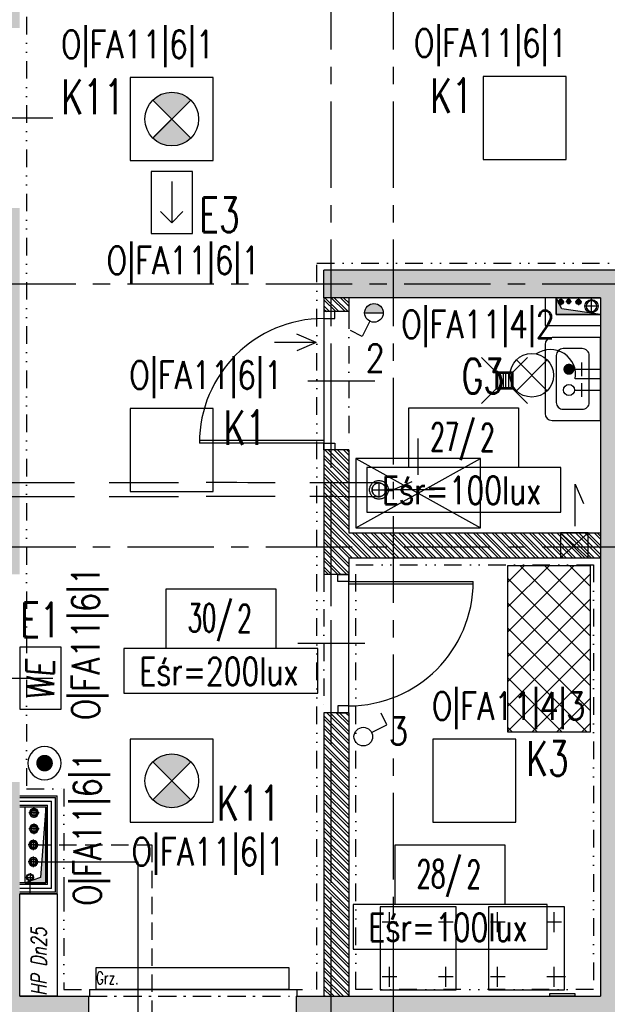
# Model space of a CAD drawing. Extents: x 41755 to 123924, y -112333 to 86187.
# Tile 183 of 256: x 100531 to 100956, y -10431 to -9720. Entities that reach past the tile are written whole.
import ezdxf
from ezdxf.enums import TextEntityAlignment as Align

# ---------------------------------------------------------------- set-up
doc = ezdxf.new("R2010")
doc.units = 0
doc.header["$LTSCALE"] = 50
for name, pattern in [('CENTER', [2, 1.25, -0.25, 0.25, -0.25]), ('DASHDOT', [1, 0.5, -0.25, 0, -0.25]), ('DASHED', [0.75, 0.5, -0.25]), ('DASHED2', [0.375, 0.25, -0.125]), ('DIVIDE', [31.75, 12.7, -6.35, 0, -6.35, 0, -6.35])]:
    doc.linetypes.add(name, pattern=pattern)
doc.layers.get('0').update_dxf_attribs({"color": 101, "linetype": 'CONTINUOUS'})
for name, color, linetype in [('Drz---drzwi', 5, 'CONTINUOUS'), ('E-90', 6, 'CONTINUOUS'), ('E35', 6, 'CONTINUOUS'), ('E50', 3, 'CONTINUOUS'), ('Ins-co', 2, 'CONTINUOUS'), ('Ins-kan', 54, 'CONTINUOUS'), ('Ins-ppoz', 240, 'CONTINUOUS'), ('Ins-went', 141, 'CONTINUOUS'), ('Ins-wod', 4, 'CONTINUOUS'), ('Okn---okna', 5, 'CONTINUOUS'), ('Opis-pom', 6, 'CONTINUOUS'), ('Opis_pom_ramka', 6, 'CONTINUOUS'), ('Os-osie glowne', 1, 'CENTER'), ('Sc-beton', 7, 'CONTINUOUS'), ('Sc-beton-hatch', 86, 'CONTINUOUS'), ('Sc-cegla pustak', 42, 'CONTINUOUS'), ('Sc-cegla pustak-hatch', 8, 'CONTINUOUS'), ('Sc-gk', 120, 'CONTINUOUS'), ('Sc-nadproza kon', 5, 'DASHED2'), ('Sc-silikat', 61, 'CONTINUOUS'), ('Suf-widok', 8, 'CONTINUOUS'), ('W-otwor-strop', 1, 'CONTINUOUS'), ('Wyp-meble', 155, 'CONTINUOUS'), ('Wyp-sanitar', 131, 'CONTINUOUS')]:
    doc.layers.add(name, color=color, linetype=linetype)
doc.styles.add('IT12', font='ITALICT.SHX', dxfattribs={"width": 0.8, "height": 0.12})
doc.styles.add('KA wymiar', font='romans.shx', dxfattribs={"width": 0.6})
doc.styles.add('ROMANS', font='romans', dxfattribs={"width": 0.85})
doc.linetypes.add('BATTING', pattern='A,0.0001,-0.1,[134,ltypeshp.shx,S=0.1,R=0,X=-0.1,Y=0],-0.2,[134,ltypeshp.shx,S=0.1,R=180,X=0.1,Y=0],-0.1', length=0.4001)

# ---------------------------------------------------------------- blocks, each defined once
blk = doc.blocks.new('_SDHGG')
at = {"ltscale": 7}
for p, q in [((13, -75), (-44, -75)), ((0, -142.5), (100, -142.5)), ((0, -144.5), (100, -144.5))]:
    blk.add_line(p, q, dxfattribs=at)
for points in [[(-10, -5.5), (-10, 0), (0, 0), (0, -5.5)], [(-10, -150), (-10, -144.5), (0, -144.5), (0, -150)]]:
    blk.add_lwpolyline(points, close=True, dxfattribs=at)
for points in [[(0, -144.5), (0, -5.5)], [(39, -5.5), (0, -5.5)]]:
    blk.add_lwpolyline(points, dxfattribs=at)
blk.add_arc((0, -5.5), 39, 270, 0)
blk.add_arc((1, -143.5), 99.01, 0.57873, 90.57873, dxfattribs=at)
blk = doc.blocks.new('_0630_DRZWI_90')
at = {"ltscale": 7}
for p, q in [((5, 8), (5, 98)), ((6.8, 8), (6.8, 97.98))]:
    blk.add_line(p, q, dxfattribs=at)
at = {"ltscale": 25}
for p, q in [((50, 19.7), (50, -28.9)), ((5, 8), (0, 8)), ((0, 8), (5, 8)), ((0, 0), (0, 8)), ((95, 8), (5, 8)), ((5, 8), (5, 0)), ((95, 8), (95, 0)), ((100, 8), (95, 8)), ((100, 0), (100, 8)), ((5, 0), (0, 0)), ((5, 0), (0, 0)), ((95, 0), (100, 0)), ((95, 0), (100, 0))]:
    blk.add_line(p, q, dxfattribs=at)
at = {"ltscale": 7}
blk.add_arc((5, 8), 90, 0, 90, dxfattribs=at)
blk = doc.blocks.new('_dhgfkgh')
at = {"ltscale": 7}
for p, q in [((-23, -65), (34, -65)), ((-10, -125), (-100, -125)), ((-10, -123), (-99.98, -123))]:
    blk.add_line(p, q, dxfattribs=at)
for points in [[(0, -5), (0, 0), (-10, 0), (-10, -5)], [(0, -130), (0, -125), (-10, -125), (-10, -130)]]:
    blk.add_lwpolyline(points, close=True, dxfattribs=at)
for points in [[(-40, -5), (-10, -5)], [(-10, -125), (-10, -5)]]:
    blk.add_lwpolyline(points, dxfattribs=at)
for centre, radius, start, end in [((-10, -5), 30, 180, 270), ((-10, -125), 90, 90, 180)]:
    blk.add_arc(centre, radius, start, end)
blk = doc.blocks.new('_opis_pom_metka')
at = {"layer": 'Opis_pom_ramka'}
blk.add_lwpolyline([(-33.13, 0), (32.87, 0), (32.87, -36), (-33.13, -36)], close=True, dxfattribs=at)
at = {"style": 'KA wymiar', "width": 0.6}
blk.add_attdef('KO/', text='', height=16.8, dxfattribs=at).set_placement((3.45, -25.87), align=Align.RIGHT)
blk.add_attdef('NR', (3.8, -26.16), '', height=16.8, dxfattribs=at)
blk = doc.blocks.new('_STRZAŁKA_WENT')
for q in [(-6.02, -14.01), (0, -30.24), (6.02, -14.01)]:
    blk.add_line((0, 0), q)
blk = doc.blocks.new('_dkjhsjhkfgh')
at = {"layer": 'Ins-went', "ltscale": 2}
for p, q in [((1151.08, 345), (1131.09, 345)), ((1131.09, 345), (1131.09, 327)), ((1151.08, 327), (1151.08, 345)), ((1131.09, 327), (1151.08, 327))]:
    blk.add_line(p, q, dxfattribs=at)
for points in [[(1141.7, 350), (1141.7, 380.24), (1147.72, 366.22)], [(1131.09, 345), (1151.08, 327)], [(1151.08, 345), (1131.09, 327)]]:
    blk.add_lwpolyline(points, dxfattribs=at)
blk = doc.blocks.new('_ODWODNIENIE_KRATKA')
for p, q in [((-12, 0), (-22.61, 10.61)), ((0, 0), (10.61, 10.61)), ((-11, -2.99), (-1, -2.99)), ((-1, -4.99), (-11, -4.99)), ((-11, -6.99), (-1, -6.99)), ((-22.61, -22.6), (-12, -11.99)), ((-1, -8.99), (-11, -8.99)), ((10.61, -22.6), (0, -11.99))]:
    blk.add_line(p, q)
for points in [[(0, -11.99), (0, 0), (-12, 0), (-12, -11.99)], [(-1, -10.99), (-1, -1), (-11, -1), (-11, -10.99)]]:
    blk.add_lwpolyline(points, close=True)
blk = doc.blocks.new('we')
at = {"layer": 'E35', "ltscale": 0.2}
blk.add_lwpolyline([(45, 30), (0, 30), (0, 0), (45, 0)], close=True, dxfattribs=at)
at = {"layer": 'E35', "ltscale": 0.2, "style": 'ROMANS', "oblique": 5, "width": 0.8}
blk.add_text('WE', height=20, dxfattribs=at).set_placement((21.44, 15), align=Align.MIDDLE_CENTER)
blk = doc.blocks.new('E-90Przycisk')
at = {"layer": 'E35', "const_width": 3}
blk.add_lwpolyline([(1.5, 0, -1), (-1.5, 0, -1)], format="xyb", close=True, dxfattribs=at)
at = {"layer": 'E35'}
blk.add_circle((0, 0), 6, dxfattribs=at)
blk = doc.blocks.new('kier')
at = {"layer": 'E35', "ltscale": 0.2}
for p, q in [((7.81, 15), (15.93, 23.11)), ((37.6, 15), (7.81, 15)), ((7.81, 15), (15.93, 6.89))]:
    blk.add_line(p, q, dxfattribs=at)
blk.add_lwpolyline([(0, 30), (45, 30), (45, 0), (0, 0)], close=True, dxfattribs=at)

msp = doc.modelspace()

# ---------------------------------------------------------------- hatches: boundary and pattern name
at = {"layer": 'E35'}
h = msp.add_hatch(color=256, dxfattribs=at)
edge = h.paths.add_edge_path()
edge.add_line((100640.966, -9791.439), (100654.712, -9777.693))
edge.add_ellipse((100640.966, -9791.439), major_axis=(13.746, 13.746), ratio=1, start_angle=360, end_angle=450)
edge.add_line((100627.22, -9777.693), (100640.966, -9791.439))
edge = h.paths.add_edge_path()
edge.add_line((100654.712, -9805.186), (100640.966, -9791.439))
edge.add_line((100640.966, -9791.439), (100627.22, -9805.186))
edge.add_ellipse((100640.966, -9791.439), major_axis=(-13.746, 13.746), ratio=1, start_angle=90, end_angle=180)
msp.add_hatch(color=256, dxfattribs=at).paths.add_polyline_path([(100793.964, -9931.58, 1), (100780.464, -9931.58)])
h = msp.add_hatch(color=256, dxfattribs=at)
edge = h.paths.add_edge_path()
edge.add_line((100640.966, -10269.843), (100654.712, -10256.097))
edge.add_ellipse((100640.966, -10269.843), major_axis=(13.746, 13.746), ratio=1, start_angle=360, end_angle=450)
edge.add_line((100627.22, -10256.097), (100640.966, -10269.843))
edge = h.paths.add_edge_path()
edge.add_line((100654.712, -10283.59), (100640.966, -10269.843))
edge.add_line((100640.966, -10269.843), (100627.22, -10283.59))
edge.add_ellipse((100640.966, -10269.843), major_axis=(-13.746, 13.746), ratio=1, start_angle=90, end_angle=180)
at = {"layer": 'Sc-beton-hatch'}
h = msp.add_hatch(dxfattribs=at)
h.set_pattern_fill('ANSI33', color=256, style=0)
h.set_pattern_definition([(45, (48983.4185, 565.478), (-4.49012806, 4.49012806), []), (45, (48987.9087, 565.478), (-4.49012806, 4.49012806), [3.175, -1.5875])])
h.paths.add_polyline_path([(102400.966, -5400.641), (102380.966, -5400.641), (102380.966, -5500.641), (102330.966, -5500.641), (102330.966, -5520.641), (102380.966, -5520.641), (102380.966, -5973.641), (102400.966, -5973.641)])
h.paths.add_polyline_path([(101710.966, -5330.585), (101710.966, -5560.641), (101730.966, -5560.641), (101730.966, -5520.641), (101770.966, -5520.641), (101770.966, -5500.641), (101730.966, -5500.641), (101730.966, -5327.797, 0.0068353), (101990.084, -5287.78), (101987.07, -5268.006, -0.0084051), (101668.963, -5316.121), (101671.621, -5335.944, 0.0010351)])
h.paths.add_polyline_path([(101738.466, -5895.641), (101703.466, -5895.641), (101703.466, -5930.641), (101738.466, -5930.641)])
h.paths.add_polyline_path([(101695.966, -6277.641), (101730.966, -6277.641), (101730.966, -6242.641), (101695.966, -6242.641)])
h.paths.add_polyline_path([(102400.966, -6108.641), (102380.966, -6108.641), (102380.966, -6330.641), (102400.966, -6330.641)])
h.paths.add_polyline_path([(100985.966, -5895.641), (100950.966, -5895.641), (100950.966, -5930.641), (100985.966, -5930.641)], flags=17)
h.paths.add_polyline_path([(100765.966, -5910.641), (100765.966, -5413.927, 0.0063955), (101010.966, -5401.354), (101009.686, -5381.395, -0.0079596), (100705.366, -5396.058), (100706.01, -5416.048, 0.0010422), (100745.966, -5414.677), (100745.966, -6082.641), (100765.966, -6082.641), (100765.966, -5930.641), (100798.966, -5930.641), (100798.966, -5930.637), (100798.966, -5910.641)])
h.paths.add_polyline_path([(100310.966, -6262.641), (100410.966, -6262.641), (100410.966, -6460.641), (100430.966, -6460.641), (100430.966, -6262.641), (100765.966, -6262.641), (100765.966, -6237.641), (100745.966, -6237.641), (100745.966, -6242.641), (100330.966, -6242.641), (100330.966, -5420.801, 0.0010428), (100370.966, -5420.993), (100371.02, -5400.99, -0.0015651), (100310.966, -5400.641)])
h.paths.add_polyline_path([(100970.966, -6242.641), (100950.966, -6242.641), (100950.966, -6900.641), (100927.966, -6900.641), (100927.966, -6920.641), (100950.966, -6920.641), (100950.966, -7503.141), (100970.966, -7503.141), (100970.966, -6920.641), (101261.966, -6920.641), (101261.966, -7235.641), (101281.966, -7235.641), (101334.966, -7235.641), (101334.966, -7215.641), (101281.966, -7215.641), (101281.966, -6900.641), (100970.966, -6900.641)])
h.paths.add_polyline_path([(100410.966, -6710.641), (100430.966, -6710.641), (100430.966, -6610.641), (100410.966, -6610.641)])
h.paths.add_polyline_path([(100410.966, -6960.641), (100430.966, -6960.641), (100430.966, -6920.641), (100470.966, -6920.641), (100470.966, -6900.641), (100430.966, -6900.641), (100430.966, -6860.641), (100410.966, -6860.641)])
h.paths.add_polyline_path([(100790.966, -6920.641), (100790.966, -6900.641), (100725.966, -6900.641), (100725.966, -6920.641)])
h.paths.add_polyline_path([(101334.966, -6920.641), (101334.966, -6900.641), (101281.966, -6900.641), (101281.966, -6920.641)], flags=17)
h.paths.add_polyline_path([(101556.966, -6920.641), (101556.966, -6900.641), (101468.966, -6900.641), (101468.966, -6920.641)])
h.paths.add_polyline_path([(101710.966, -6900.641), (101690.966, -6900.641), (101690.966, -6920.641), (101710.966, -6920.641)])
h.paths.add_polyline_path([(101730.966, -6900.641), (101710.966, -6900.641), (101710.966, -6920.641), (101710.966, -7215.641), (101690.966, -7215.641), (101690.966, -7235.641), (101730.966, -7235.641)])
h.paths.add_polyline_path([(101488.966, -7215.641), (101468.966, -7215.641), (101468.966, -7235.641), (101556.966, -7235.641), (101556.966, -7215.641), (101503.966, -7215.641), (101503.966, -6920.641), (101488.966, -6920.641)])
h.paths.add_polyline_path([(102400.966, -6750.641), (102380.966, -6750.641), (102380.966, -7100.641), (102400.966, -7100.641)])
h.paths.add_polyline_path([(102400.966, -7200.641), (102380.966, -7200.641), (102380.966, -7465.641), (102400.966, -7465.641)])
h.paths.add_polyline_path([(102380.966, -7650.641), (102332.966, -7650.641), (102332.966, -7670.641), (102380.966, -7670.641), (102380.966, -8275.641), (102400.966, -8275.641), (102400.966, -7615.641), (102380.966, -7615.641)])
h.paths.add_polyline_path([(102133.966, -7650.641), (102133.966, -7670.641), (102227.966, -7670.641), (102227.966, -7650.641)])
h.paths.add_polyline_path([(101905.966, -7650.641), (101905.966, -7670.641), (102008.966, -7670.641), (102008.966, -7650.641)])
h.paths.add_polyline_path([(101710.966, -7670.641), (101710.966, -8400.641), (101685.966, -8400.641), (101685.966, -8420.641), (101730.966, -8420.641), (101730.966, -7670.641), (101770.966, -7670.641), (101770.966, -7650.641), (101227.466, -7650.641), (101227.466, -7670.641)])
h.paths.add_polyline_path([(100950.966, -7650.641), (100430.966, -7650.641), (100430.966, -7590.641), (100410.966, -7590.641), (100410.966, -7670.641), (100745.966, -7670.641), (101092.466, -7670.641), (101092.466, -7650.641), (100970.966, -7650.641), (100970.966, -7603.141), (100950.966, -7603.141)])
h.paths.add_polyline_path([(100410.966, -7440.641), (100430.966, -7440.641), (100430.966, -7397.641), (100410.966, -7397.641)])
h.paths.add_polyline_path([(100430.966, -7110.641), (100410.966, -7110.641), (100410.966, -7307.641), (100430.966, -7307.641)])
h.paths.add_polyline_path([(100745.966, -8420.641), (100765.966, -8420.641), (100765.966, -8400.641), (100410.966, -8400.641), (100410.966, -8420.641)])
h.paths.add_polyline_path([(100765.966, -8420.641), (100785.966, -8420.641), (100785.966, -8400.641), (100765.966, -8400.641)])
h.paths.add_polyline_path([(100785.966, -8400.641), (100785.966, -8420.641), (101097.466, -8420.641), (101097.466, -8400.641)])
h.paths.add_polyline_path([(101322.966, -8420.641), (101322.966, -8400.641), (101227.466, -8400.641), (101227.466, -8420.641)], flags=17)
h.paths.add_polyline_path([(101432.966, -8400.641), (101432.966, -8420.641), (101575.966, -8420.641), (101575.966, -8400.641)])
h.paths.add_polyline_path([(101950.966, -8400.641), (101950.966, -8420.641), (102028.966, -8420.641), (102028.966, -8400.641)])
h.paths.add_polyline_path([(102138.966, -8400.641), (102138.966, -8420.641), (102380.966, -8420.641), (102380.966, -8445.641), (102400.966, -8445.641), (102400.966, -8375.641), (102380.966, -8375.641), (102380.966, -8400.641)])
h.paths.add_polyline_path([(102380.966, -8568.641), (102345.966, -8568.641), (102345.966, -8875.141), (102365.966, -8875.141), (102365.966, -8588.641), (102400.966, -8588.641), (102400.966, -8545.641), (102380.966, -8545.641)])
h.paths.add_polyline_path([(102365.966, -8995.141), (102345.966, -8995.141), (102345.966, -9050.641), (101950.966, -9050.641), (101950.966, -9075.641), (102345.966, -9075.641), (102345.966, -9105.641), (102365.966, -9105.641), (102365.966, -9075.641)])
h.paths.add_polyline_path([(102400.966, -9290.641), (102365.966, -9290.641), (102365.966, -9255.641), (102345.966, -9255.641), (102345.966, -9310.641), (102380.966, -9310.641), (102380.966, -9718.141), (102380.966, -9900.641), (101730.966, -9900.641), (101730.966, -9855.641), (101710.966, -9855.641), (101710.966, -9920.641), (102380.966, -9920.641), (102380.966, -10349.912), (102380.966, -10410.641), (102400.966, -10410.641), (102400.966, -10010.641), (102400.966, -9838.141)])
h.paths.add_polyline_path([(101730.966, -9529.641), (101710.966, -9529.641), (101710.966, -9725.641), (101730.966, -9725.641)], flags=17)
h.paths.add_polyline_path([(101710.966, -9419.641), (101730.966, -9419.641), (101730.966, -8640.641), (101710.966, -8640.641), (101710.966, -9050.641), (101414.966, -9050.641), (101414.966, -9075.641), (101710.966, -9075.641)])
h.paths.add_polyline_path([(101263.966, -9050.641), (101263.966, -9075.641), (101304.966, -9075.641), (101304.966, -9050.641)])
h.paths.add_polyline_path([(101041.966, -9075.641), (101041.966, -9050.641), (100925.966, -9050.641), (100925.966, -9075.641)])
h.paths.add_polyline_path([(100825.966, -9075.641), (100825.966, -9050.641), (100530.966, -9050.641), (100530.966, -9035.641), (100510.966, -9035.641), (100510.966, -9050.641), (100270.966, -9050.641), (100270.966, -9075.641), (100510.966, -9075.641), (100510.966, -9471.141), (100530.966, -9471.141), (100530.966, -9075.641)])
h.paths.add_polyline_path([(100530.966, -8906.641), (100510.966, -8906.641), (100510.966, -8938.641), (100530.966, -8938.641)])
h.paths.add_polyline_path([(100220.966, -9075.641), (100220.966, -9050.641), (100170.966, -9050.641), (100170.966, -9075.641)])
h.paths.add_polyline_path([(100120.966, -9075.641), (100120.966, -9050.641), (100070.966, -9050.641), (100070.966, -9075.641)])
h.paths.add_polyline_path([(100020.966, -9075.641), (100020.966, -9050.641), (99970.966, -9050.641), (99970.966, -9075.641)])
h.paths.add_polyline_path([(99920.966, -9075.641), (99920.966, -9050.641), (99880.966, -9050.641), (99880.966, -9957.641), (99980.966, -9957.641), (99980.966, -9972.641), (100000.966, -9972.641), (100000.966, -9937.641), (99900.966, -9937.641), (99900.966, -9075.641)])
h.paths.add_polyline_path([(101041.966, -9396.641), (101041.966, -9378.641), (100927.966, -9378.641), (100927.966, -9396.641)])
h.paths.add_polyline_path([(100510.966, -9725.641), (100530.966, -9725.641), (100530.966, -9571.141), (100510.966, -9571.141)])
h.paths.add_polyline_path([(100000.966, -10090.641), (100000.966, -10072.641), (99980.966, -10072.641), (99980.966, -10090.641), (99780.966, -10090.641), (99780.966, -10445.641), (100510.966, -10445.641), (100510.966, -10485.641), (100530.966, -10485.641), (100530.966, -10445.641), (100580.966, -10445.641), (100580.966, -10425.641), (100530.966, -10425.641), (100530.966, -10270.641), (100510.966, -10270.641), (100510.966, -10425.641), (99800.966, -10425.641), (99800.966, -10110.641), (100510.966, -10110.641), (100510.966, -10120.641), (100530.966, -10120.641), (100530.966, -9855.641), (100510.966, -9855.641), (100510.966, -10090.641)])
h.paths.add_polyline_path([(100970.966, -9920.641), (101087.466, -9920.641), (101087.466, -9900.641), (100750.966, -9900.641), (100750.966, -9920.641), (100950.966, -9920.641), (100950.966, -10425.641), (100730.966, -10425.641), (100730.966, -10445.641), (100790.966, -10445.641), (100790.966, -10485.641), (100810.966, -10485.641), (100810.966, -10445.641), (101070.966, -10445.641), (101070.966, -10425.641), (100970.966, -10425.641)])
h.paths.add_polyline_path([(101197.466, -9900.641), (101197.466, -9920.641), (101261.966, -9920.641), (101261.966, -10425.641), (101220.966, -10425.641), (101220.966, -10445.641), (101802.966, -10445.641), (101802.966, -10425.641), (101281.966, -10425.641), (101281.966, -9900.641)])
h.paths.add_polyline_path([(102365.966, -10445.641), (102365.966, -10425.641), (102320.966, -10425.641), (102320.966, -10445.641)])
h.paths.add_polyline_path([(102383.466, -10428.141), (102365.966, -10445.641), (102400.966, -10445.641)])
h.paths.add_polyline_path([(102365.966, -10410.641), (102365.966, -10445.641), (102383.466, -10428.141)])
h.paths.add_polyline_path([(102365.966, -10410.641), (102383.466, -10428.141), (102400.966, -10410.641)])
h.paths.add_polyline_path([(102400.966, -10410.641), (102383.466, -10428.141), (102400.966, -10445.641)])
at = {"layer": 'Sc-cegla pustak-hatch'}
h = msp.add_hatch(dxfattribs=at)
h.set_pattern_fill('ANSI32', color=256, scale=0.5, angle=90, style=0)
h.set_pattern_definition([(135, (48983.4185, 565.478), (-3.36759605, -3.36759605), []), (135, (48983.4185, 567.723), (-3.36759605, -3.36759605), [])])
h.paths.add_polyline_path([(101775.966, -6918.641), (101775.966, -6900.641), (101730.966, -6900.641), (101730.966, -6918.641)])
h.paths.add_polyline_path([(101950.966, -6918.641), (101950.966, -7430.641), (101968.966, -7430.641), (101968.966, -7403.641), (102042.966, -7403.641), (102050.966, -7403.641), (102050.966, -7411.641), (102042.966, -7411.641), (102042.966, -7430.641), (102068.766, -7430.641), (102068.766, -7412.641), (102060.966, -7412.641), (102060.966, -7385.641), (101968.966, -7385.641), (101968.966, -7036.641), (102033.966, -7036.641), (102033.966, -7018.641), (101968.966, -7018.641), (101968.966, -6900.641), (101905.966, -6900.641), (101905.966, -6918.641)])
h.paths.add_polyline_path([(102133.966, -7018.641), (102133.966, -7036.641), (102380.966, -7036.641), (102380.966, -7018.641)])
h.paths.add_polyline_path([(102380.966, -7430.641), (102380.966, -7412.641), (102168.766, -7412.641), (102168.766, -7430.641)])
h.paths.add_polyline_path([(101950.966, -7898.641), (101968.966, -7898.641), (101968.966, -7670.641), (101950.966, -7670.641)])
h.paths.add_polyline_path([(101078.966, -7412.641), (101078.966, -7144.641), (101060.966, -7144.641), (101060.966, -7430.641), (101261.966, -7430.641), (101261.966, -7473.141), (101279.966, -7473.141), (101279.966, -7402.641), (101261.966, -7402.641), (101261.966, -7412.641)])
h.paths.add_polyline_path([(101279.966, -7235.641), (101261.966, -7235.641), (101261.966, -7302.641), (101279.966, -7302.641)])
h.paths.add_polyline_path([(100885.966, -7412.641), (100885.966, -7430.641), (100950.966, -7430.641), (100950.966, -7412.641)])
h.paths.add_polyline_path([(100785.966, -7430.641), (100785.966, -7412.641), (100727.966, -7412.641), (100727.966, -7430.641)])
h.paths.add_polyline_path([(100637.966, -7430.641), (100637.966, -7412.641), (100430.966, -7412.641), (100430.966, -7430.641)])
h.paths.add_polyline_path([(100410.966, -7790.641), (100428.966, -7790.641), (100428.966, -7670.641), (100410.966, -7670.641)])
h.paths.add_polyline_path([(100410.966, -8005.641), (100428.966, -8005.641), (100428.966, -8000.641), (101023.966, -8000.641), (101023.966, -8064.641), (101041.966, -8064.641), (101041.966, -7926.641), (101023.966, -7926.641), (101023.966, -7982.641), (100765.966, -7982.641), (100765.966, -7900.641), (100747.966, -7900.641), (100747.966, -7982.641), (100428.966, -7982.641), (100428.966, -7940.641), (100410.966, -7940.641)])
h.paths.add_polyline_path([(100765.966, -7670.641), (100747.966, -7670.641), (100747.966, -7800.641), (100765.966, -7800.641)])
h.paths.add_polyline_path([(101041.966, -7670.641), (101023.966, -7670.641), (101023.966, -7826.641), (101041.966, -7826.641)])
h.paths.add_polyline_path([(101279.966, -7603.141), (101261.966, -7603.141), (101261.966, -7650.641), (101279.966, -7650.641)])
h.paths.add_polyline_path([(101279.966, -7670.641), (101261.966, -7670.641), (101261.966, -8400.641), (101279.966, -8400.641), (101279.966, -8004.641), (101575.966, -8004.641), (101575.966, -7986.641), (101279.966, -7986.641)])
h.paths.add_polyline_path([(101041.966, -8164.641), (101023.966, -8164.641), (101023.966, -8400.641), (101041.966, -8400.641)])
h.paths.add_polyline_path([(100428.966, -8155.641), (100410.966, -8155.641), (100410.966, -8220.641), (100428.966, -8220.641)])
h.paths.add_polyline_path([(100410.966, -8400.641), (100428.966, -8400.641), (100428.966, -8370.641), (100410.966, -8370.641)])
h.paths.add_polyline_path([(100428.966, -8435.641), (100428.966, -8420.641), (100410.966, -8420.641), (100410.966, -8435.641)])
h.paths.add_polyline_path([(100410.966, -8650.641), (100428.966, -8650.641), (100428.966, -8585.641), (100410.966, -8585.641)])
h.paths.add_polyline_path([(100410.966, -8924.641), (100510.966, -8924.641), (100510.966, -8906.641), (100428.966, -8906.641), (100428.966, -8800.641), (100410.966, -8800.641)])
h.paths.add_polyline_path([(100747.966, -8740.641), (100765.966, -8740.641), (100765.966, -8432.641), (100747.966, -8432.641)])
h.paths.add_polyline_path([(101023.966, -9050.641), (101041.966, -9050.641), (101041.966, -8895.641), (101023.966, -8895.641)])
h.paths.add_polyline_path([(101023.966, -8795.641), (101041.966, -8795.641), (101041.966, -8420.641), (101023.966, -8420.641)])
h.paths.add_polyline_path([(101710.966, -8004.641), (101710.966, -7986.641), (101685.966, -7986.641), (101685.966, -8004.641)])
h.paths.add_polyline_path([(101977.966, -8028.641), (101977.966, -8102.641), (101950.966, -8102.641), (101950.966, -8400.641), (101968.966, -8400.641), (101968.966, -8120.641), (102380.966, -8120.641), (102380.966, -8102.641), (101995.966, -8102.641), (101995.966, -8010.641), (101968.966, -8010.641), (101968.966, -7988.641), (101950.966, -7988.641), (101950.966, -8028.641)])
h.paths.add_polyline_path([(101968.966, -8658.641), (101968.966, -8420.641), (101950.966, -8420.641), (101950.966, -8640.641), (101905.966, -8640.641), (101905.966, -8658.641)])
h.paths.add_polyline_path([(101950.966, -8778.641), (101950.966, -8796.641), (102345.966, -8796.641), (102345.966, -8778.641)])
h.paths.add_polyline_path([(101657.966, -8640.641), (101657.966, -8658.641), (101695.966, -8658.641), (101710.966, -8658.641), (101710.966, -8640.641)])
h.paths.add_polyline_path([(101775.966, -8658.641), (101775.966, -8640.641), (101730.966, -8640.641), (101730.966, -8658.641)])
h.paths.add_polyline_path([(101547.966, -8658.641), (101547.966, -8640.641), (101465.966, -8640.641), (101465.966, -8595.641), (101447.966, -8595.641), (101447.966, -8640.641), (101432.966, -8640.641), (101432.966, -8658.641)])
h.paths.add_polyline_path([(101465.966, -8420.641), (101447.966, -8420.641), (101447.966, -8465.641), (101465.966, -8465.641)])
h.paths.add_polyline_path([(101263.966, -8640.641), (101263.966, -9050.641), (101281.966, -9050.641), (101281.966, -8658.641), (101322.966, -8658.641), (101322.966, -8640.641)])
h.paths.add_polyline_path([(100530.966, -9378.641), (100530.966, -9396.641), (100747.966, -9396.641), (100747.966, -9662.641), (100530.966, -9662.641), (100530.966, -9680.641), (101041.966, -9680.641), (101041.966, -9586.141), (101023.966, -9586.141), (101023.966, -9662.641), (100765.966, -9662.641), (100765.966, -9396.641), (100927.966, -9396.641), (100927.966, -9378.641)])
h.paths.add_polyline_path([(101041.966, -9396.641), (101023.966, -9396.641), (101023.966, -9486.141), (101041.966, -9486.141)], flags=17)
h.paths.add_polyline_path([(101041.966, -9075.641), (101023.966, -9075.641), (101023.966, -9378.641), (101041.966, -9378.641)])
h.paths.add_polyline_path([(101664.077, -9409.641), (101664.077, -9391.641), (101281.966, -9391.641), (101281.966, -9075.641), (101263.966, -9075.641), (101263.966, -9725.641), (101281.966, -9725.641), (101281.966, -9680.641), (101710.966, -9680.641), (101710.966, -9662.641), (101281.966, -9662.641), (101281.966, -9409.641)])
h.paths.add_polyline_path([(102345.966, -9310.641), (102345.966, -9292.641), (101950.966, -9292.641), (101950.966, -9310.641)])
h.paths.add_polyline_path([(101950.966, -9552.641), (101968.966, -9552.641), (101968.966, -9542.641), (102380.966, -9542.641), (102380.966, -9524.641), (101968.966, -9524.641), (101968.966, -9418.641), (101950.966, -9418.641)])
h.paths.add_polyline_path([(101968.966, -9672.641), (101968.966, -9662.641), (101950.966, -9662.641), (101950.966, -9790.641), (101968.966, -9790.641), (101968.966, -9690.641), (102118.966, -9690.641), (102118.966, -9900.641), (102136.966, -9900.641), (102136.966, -9672.641)])
h.paths.add_polyline_path([(101950.966, -9890.641), (101950.966, -9900.641), (101968.966, -9900.641), (101968.966, -9890.641)])
h.paths.add_polyline_path([(101263.966, -9900.641), (101281.966, -9900.641), (101281.966, -9855.641), (101263.966, -9855.641)])
h.paths.add_polyline_path([(100768.966, -10090.641), (100768.966, -10030.641), (100750.966, -10030.641), (100750.966, -10120.641), (100768.966, -10120.641), (100768.966, -10108.641), (100950.966, -10108.641), (100950.966, -10090.641)])
h.paths.add_polyline_path([(100768.966, -10220.641), (100750.966, -10220.641), (100750.966, -10425.641), (100768.966, -10425.641)])
h.paths.add_polyline_path([(100768.966, -9930.641), (100768.966, -9920.641), (100750.966, -9920.641), (100750.966, -9930.641)])
at = {"layer": 'W-otwor-strop'}
for points in [[(100918.966, -9920.641), (100918.966, -9932.641), (100950.966, -9932.641), (100922.966, -9928.641)], [(100875.617, -9974.484), (100886.606, -9975.484), (100887.606, -9986.484), (100887.606, -9974.484)], [(100534.966, -10343.641), (100549.966, -10343.641), (100549.966, -10288.641), (100545.966, -10339.641)]]:
    msp.add_hatch(color=256, dxfattribs=at).paths.add_polyline_path(points)
at = {"layer": 'Wyp-meble', "ltscale": 0.3}
h = msp.add_hatch(dxfattribs=at)
h.set_pattern_fill('NET', color=256, scale=4, angle=45, style=0)
h.set_pattern_definition([(45, (508984.14, 56562.511), (-8.98025612, 8.98025612), []), (135, (508984.14, 56562.511), (-8.98025612, -8.98025612), [])])
h.paths.add_polyline_path([(100883.842, -10234.397), (100943.842, -10234.397), (100943.842, -10114.397), (100883.842, -10114.397)])

# ---------------------------------------------------------------- linework, layer by layer
at = {"layer": 'E35'}
for p, q in [((100627.22, -9777.693), (100654.712, -9805.186)), ((100627.22, -9805.186), (100654.712, -9777.693)), ((100780.464, -9931.58), (100793.964, -9931.58)), ((100784.192, -9937.615), (100778.666, -9948.651)), ((100778.666, -9948.651), (100770.13, -9944.377)), ((100912.438, -9987.843), (100890.164, -9965.569)), ((100912.438, -9965.569), (100890.164, -9987.843)), ((100950.966, -9979.353), (100932.799, -9979.353)), ((100796.565, -10229.376), (100792.291, -10220.84)), ((100785.529, -10234.902), (100796.565, -10229.376)), ((100627.22, -10256.097), (100654.712, -10283.59)), ((100627.22, -10283.59), (100654.712, -10256.097))]:
    msp.add_line(p, q, dxfattribs=at)
at = {"layer": 'E35', "linetype": 'Continuous', "ltscale": 0.3}
for p, q in [((100628.006, -9804.399), (100653.926, -9778.479)), ((100628.006, -10282.803), (100653.926, -10256.883))]:
    msp.add_line(p, q, dxfattribs=at)
for points in [[(100610.966, -9821.439), (100670.966, -9821.439), (100670.966, -9761.439), (100610.966, -9761.439)], [(100866.21, -9820.641), (100926.21, -9820.641), (100926.21, -9760.641), (100866.21, -9760.641)], [(100610.966, -10060.641), (100670.966, -10060.641), (100670.966, -10000.641), (100610.966, -10000.641)], [(100781.943, -10075.697), (100922.276, -10075.697), (100922.276, -10043.418), (100781.943, -10043.418)], [(100606.367, -10206.564), (100746.701, -10206.564), (100746.701, -10174.285), (100606.367, -10174.285)], [(100610.966, -10299.843), (100670.966, -10299.843), (100670.966, -10239.843), (100610.966, -10239.843)], [(100829.772, -10299.843), (100889.772, -10299.843), (100889.772, -10239.843), (100829.772, -10239.843)], [(100772.044, -10391.533), (100912.377, -10391.533), (100912.377, -10359.254), (100772.044, -10359.254)]]:
    msp.add_lwpolyline(points, close=True, dxfattribs=at)
at = {"layer": 'E35'}
for centre, radius in [((100640.966, -9791.439), 19.44), ((100787.214, -9931.58), 6.75), ((100901.301, -9976.706), 15.75), ((100779.494, -10237.924), 6.75), ((100640.966, -10269.843), 19.44)]:
    msp.add_circle(centre, radius, dxfattribs=at)
msp.add_arc((100914.854, -9976.296), 18.204, 350.331592, 124.49886, dxfattribs=at)
at = {"layer": 'Ins-co'}
for p, q in [((100541.29, -10289.097), (100541.29, -10296.727)), ((100545.105, -10292.912), (100537.475, -10292.912)), ((100545.105, -10304.57, 0), (100537.475, -10304.57, 0)), ((100541.29, -10300.755, 0), (100541.29, -10308.385, 0)), ((100540.831, -10312.324), (100540.831, -10319.954)), ((100544.646, -10316.139), (100537.016, -10316.139)), ((100540.831, -10324.634, 0), (100540.831, -10332.264, 0)), ((100544.646, -10328.449, 0), (100537.016, -10328.449, 0)), ((100616.466, -10328.449), (100616.466, -15883.124))]:
    msp.add_line(p, q, dxfattribs=at)
at = {"layer": 'Ins-co', "linetype": 'DASHED', "ltscale": 0.5}
msp.add_line((100626.466, -10316.139), (100626.466, -15883.124), dxfattribs=at)
at = {"layer": 'Ins-co', "linetype": 'DASHED', "ltscale": 0.5, "elevation": 0}
msp.add_lwpolyline([(100540.831, -10316.139), (100626.466, -10316.139)], dxfattribs=at)
at = {"layer": 'Ins-co', "elevation": 0}
msp.add_lwpolyline([(100540.831, -10328.449), (100616.466, -10328.449)], dxfattribs=at)
at = {"layer": 'Ins-co'}
msp.add_lwpolyline([(100585.966, -10405.021), (100585.966, -10420.521), (100725.966, -10420.521), (100725.966, -10405.021)], close=True, dxfattribs=at)
at = {"layer": 'Ins-co', "extrusion": (-1.11852e-20, 9.56682e-14, -1)}
for centre, major_axis, start_param, end_param in [((100541.29, -10292.912), (2.242, 2.242), 0.7854217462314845, 7.068607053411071), ((100541.29, -10292.912), (1.584, 1.584), 0.7854217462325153, 7.068607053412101), ((100541.29, -10292.912), (1.287, 1.287), 0.7854217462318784, 7.068607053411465), ((100541.29, -10304.57, 0), (2.242, 2.242), 0.7854217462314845, 7.068607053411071), ((100541.29, -10304.57, 0), (1.584, 1.584), 0.7854217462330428, 7.068607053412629), ((100541.29, -10304.57, 0), (1.287, 1.287), 0.7854217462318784, 7.068607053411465), ((100540.831, -10316.139), (2.242, 2.242), 0.7854217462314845, 7.068607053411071), ((100540.831, -10316.139), (1.584, 1.584), 0.7854217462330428, 7.068607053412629), ((100540.831, -10316.139), (1.287, 1.287), 0.7854217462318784, 7.068607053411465), ((100540.831, -10328.449, 0), (2.242, 2.242), 0.7854217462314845, 7.068607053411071), ((100540.831, -10328.449, 0), (1.584, 1.584), 0.7854217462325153, 7.068607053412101), ((100540.831, -10328.449, 0), (1.287, 1.287), 0.7854217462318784, 7.068607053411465)]:
    msp.add_ellipse(centre, major_axis=major_axis, ratio=1, start_param=start_param, end_param=end_param, dxfattribs=at)
at = {"layer": 'Ins-kan', "linetype": 'Continuous', "ltscale": 0.5}
for p, q in [((100944.572, -9931.933), (100944.572, -9921.433)), ((100949.822, -9926.683), (100939.322, -9926.683))]:
    msp.add_line(p, q, dxfattribs=at)
msp.add_circle((100944.572, -9926.683), 4.77, dxfattribs=at)
at = {"layer": 'Ins-kan', "linetype": 'Continuous', "ltscale": 0.5, "extrusion": (2.17336e-70, 9.7811e-55, -1)}
msp.add_ellipse((100944.572, -9926.683), major_axis=(2.722, 2.722), ratio=1, start_param=3.9269908, end_param=10.2101761, dxfattribs=at)
at = {"layer": 'Ins-ppoz'}
for p, q in [((100535.432, -10339.647), (100541.432, -10339.647)), ((100538.432, -10336.647), (100538.432, -10342.647)), ((100538.432, -10351.641), (100538.432, -10342.154))]:
    msp.add_line(p, q, dxfattribs=at)
msp.add_lwpolyline([(100530.966, -10351.641), (100557.966, -10351.641), (100557.966, -10425.641), (100530.966, -10425.641)], close=True, dxfattribs=at)
for centre, radius in [((100538.409, -10339.647), 2.55), ((100538.432, -10339.647), 2)]:
    msp.add_circle(centre, radius, dxfattribs=at)
at = {"layer": 'Ins-went', "linetype": 'DASHED', "ltscale": 2}
for p, q in [((100295.719, -10054.26), (100664.219, -10054.26)), ((100790.789, -10054.485), (100790.771, -10064.485)), ((100295.719, -10064.26), (100664.219, -10064.26)), ((100785.78, -10059.477), (100795.78, -10059.494))]:
    msp.add_line(p, q, dxfattribs=at)
msp.add_lwpolyline([(100831.018, -10059.504), (100800.78, -10059.494), (100814.795, -10053.476)], dxfattribs=at)
at = {"layer": 'Ins-went'}
msp.add_lwpolyline([(100932.466, -10423.641), (100932.466, -10423.641), (100932.466, -10425.641), (100914.466, -10425.641), (100914.466, -10423.641)], close=True, dxfattribs=at)
at = {"layer": 'Ins-went', "linetype": 'DASHED', "ltscale": 2}
for radius in [6.75, 5]:
    msp.add_circle((100790.78, -10059.485), radius, dxfattribs=at)
for start, end in [(89.898092, 269.898092), (269.898092, 89.898092)]:
    msp.add_arc((100790.78, -10059.485), 5, start, end, dxfattribs=at)
for points in [[(100790.789, -10054.485), (100664.219, -10054.26)], [(100790.771, -10064.485), (100664.219, -10064.26)]]:
    msp.add_spline(points, degree=3, dxfattribs=at)
at = {"layer": 'Ins-wod', "ltscale": 0.3}
for p, q in [((100922.31, -9921.148), (100922.31, -9926.108)), ((100928.016, -9925.392), (100928.016, -9921.27)), ((100935.114, -9921.148), (100935.114, -9926.108)), ((100919.831, -9923.628), (100924.79, -9923.628)), ((100925.955, -9923.331), (100930.077, -9923.331)), ((100932.634, -9923.628), (100937.593, -9923.628))]:
    msp.add_line(p, q, dxfattribs=at)
for centre, radius in [((100922.31, -9923.628), 1.82), ((100922.31, -9923.628), 1.365), ((100935.114, -9923.628), 1.82), ((100935.114, -9923.628), 1.365), ((100922.31, -9923.628), 1.138), ((100935.114, -9923.628), 1.138)]:
    msp.add_circle(centre, radius, dxfattribs=at)
at = {"layer": 'Ins-wod', "ltscale": 0.3, "extrusion": (6.27911e-36, -4.28132e-36, -1)}
for major_axis, start_param, end_param in [((-1.088, 1.088), 5.4977892, 11.7809745), ((0.779, 0.779), 3.926992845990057, 10.21017815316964), ((-0.618, 0.618), 5.4977892, 11.7809745)]:
    msp.add_ellipse((100928.016, -9923.331), major_axis=major_axis, ratio=1, start_param=start_param, end_param=end_param, dxfattribs=at)
at = {"layer": 'Okn---okna'}
for points in [[(100581.684, -10420.641), (100731.684, -10420.641)], [(100581.684, -10425.641), (100581.684, -10420.641)], [(100731.684, -10425.641), (100731.684, -10420.641)]]:
    msp.add_lwpolyline(points, dxfattribs=at)
at = {"layer": 'Os-osie glowne'}
for points in [[(100755.966, -4978.641), (100755.966, -11025.641)], [(100800.966, -4978.641), (100800.966, -10955.641)], [(99508.966, -9910.641), (111775.966, -9910.641)], [(100755.966, -9956.124), (100755.966, -16723.124)], [(99508.966, -10100.641), (111775.966, -10100.641)]]:
    msp.add_lwpolyline(points, dxfattribs=at)
at = {"layer": 'Sc-beton'}
for points in [[(101087.466, -9900.641), (100750.966, -9900.641)], [(100750.966, -9920.641), (100750.966, -9900.641)], [(100950.966, -9920.641), (100750.966, -9920.641)], [(100950.966, -9920.641), (100950.966, -10425.641)], [(100530.966, -10425.641), (100580.966, -10425.641)], [(100580.966, -10445.641), (100580.966, -10425.641)], [(100730.966, -10425.641), (100950.966, -10425.641)], [(100730.966, -10425.641), (100730.966, -10445.641)]]:
    msp.add_lwpolyline(points, dxfattribs=at)
at = {"layer": 'Sc-cegla pustak'}
for points in [[(100750.966, -9920.641), (100750.966, -9930.641)], [(100768.966, -9920.641), (100768.966, -9930.641)], [(100768.966, -9930.641), (100750.966, -9930.641)], [(100750.966, -10030.641), (100750.966, -10120.641)], [(100768.966, -10030.641), (100750.966, -10030.641)], [(100768.966, -10030.641), (100768.966, -10090.641)], [(100768.966, -10090.641), (100950.966, -10090.641)], [(100768.966, -10108.641), (100768.966, -10120.641)], [(100768.966, -10108.641), (100950.966, -10108.641)], [(100768.966, -10120.641), (100750.966, -10120.641)], [(100750.966, -10220.641), (100750.966, -10425.641)], [(100768.966, -10220.641), (100750.966, -10220.641)], [(100768.966, -10220.641), (100768.966, -10425.641)]]:
    msp.add_lwpolyline(points, dxfattribs=at)
at = {"layer": 'Sc-gk'}
for points in [[(100530.966, -10280.641), (100557.966, -10280.641)], [(100530.966, -10281.841), (100556.766, -10281.841)], [(100556.766, -10350.441), (100556.766, -10281.841)], [(100557.966, -10351.641), (100557.966, -10280.641)], [(100530.966, -10287.441), (100551.166, -10287.441)], [(100530.966, -10288.641), (100549.966, -10288.641)], [(100549.966, -10343.641), (100549.966, -10288.641)], [(100551.166, -10344.841), (100551.166, -10287.441)], [(100549.966, -10343.641), (100530.966, -10343.641)], [(100551.166, -10344.841), (100530.966, -10344.841)], [(100556.766, -10350.441), (100530.966, -10350.441)], [(100557.966, -10351.641), (100530.966, -10351.641)], [(100557.966, -10351.641), (100557.966, -10425.641)]]:
    msp.add_lwpolyline(points, dxfattribs=at)
at = {"layer": 'Sc-gk', "linetype": 'BATTING', "ltscale": 0.14}
for points in [[(100530.966, -10284.641), (100553.966, -10284.641)], [(100553.966, -10347.641), (100553.966, -10284.641)], [(100553.966, -10347.641), (100530.966, -10347.641)]]:
    msp.add_lwpolyline(points, dxfattribs=at)
at = {"layer": 'Sc-nadproza kon', "linetype": 'DASHDOT', "ltscale": 0.5}
for points in [[(100768.966, -9930.641), (100768.966, -10030.641)], [(100750.966, -10120.641), (100750.966, -10220.641)], [(100580.966, -10425.641), (100730.966, -10425.641)], [(100581.684, -10425.641), (100731.684, -10425.641)]]:
    msp.add_lwpolyline(points, dxfattribs=at)
at = {"layer": 'Sc-silikat'}
for p, q in [((100910.966, -9920.641), (100910.966, -9940.641)), ((100918.966, -9920.641), (100918.966, -9932.641))]:
    msp.add_line(p, q, dxfattribs=at)
for points in [[(100918.966, -9932.641), (100950.966, -9932.641)], [(100910.966, -9940.641), (100950.966, -9940.641)]]:
    msp.add_lwpolyline(points, dxfattribs=at)
at = {"layer": 'Suf-widok', "linetype": 'DIVIDE', "ltscale": 0.02}
for points in [[(100562.966, -10420.641), (100745.966, -10420.641), (100745.966, -9895.641), (101258.966, -9895.641), (101258.966, -8635.641), (101442.966, -8635.641), (101442.966, -8425.641), (101046.966, -8425.641), (101046.966, -9685.641), (100535.966, -9685.641), (100535.966, -10275.641), (100562.966, -10275.641), (100562.966, -10351.641)], [(100773.966, -10113.641), (100945.966, -10113.641), (100945.966, -10420.641), (100773.966, -10420.641)]]:
    msp.add_lwpolyline(points, close=True, dxfattribs=at)
at = {"layer": 'W-otwor-strop', "ltscale": 0.5}
for points in [[(100918.966, -9920.641), (100950.966, -9920.641), (100950.966, -9932.641), (100918.966, -9932.641)], [(100875.617, -9974.484), (100887.606, -9974.484), (100887.606, -9986.484), (100875.617, -9986.484)], [(100534.966, -10288.641), (100549.966, -10288.641), (100549.966, -10343.641), (100534.966, -10343.641)]]:
    msp.add_lwpolyline(points, close=True, dxfattribs=at)
for points in [[(100918.966, -9920.641), (100918.966, -9932.641), (100950.966, -9932.641), (100922.966, -9928.641), (100918.966, -9920.641)], [(100875.617, -9974.484), (100886.606, -9975.484), (100887.606, -9986.484)], [(100534.966, -10343.641), (100549.966, -10343.641), (100549.966, -10288.641), (100545.966, -10339.641), (100534.966, -10343.641)]]:
    msp.add_lwpolyline(points, dxfattribs=at)
at = {"layer": 'Wyp-meble', "ltscale": 0.3}
for p, q in [((100819.135, -10048.755), (100819.135, -10022.39)), ((100774.135, -10086.953), (100864.135, -10036.953)), ((100774.135, -10036.953), (100864.135, -10086.953)), ((100798.118, -10364.771), (100798.118, -10379.32)), ((100838.919, -10364.771), (100838.919, -10379.32)), ((100876.408, -10364.771), (100876.408, -10379.32)), ((100917.208, -10364.771), (100917.208, -10379.32)), ((100793.16, -10371.891), (100803.696, -10371.891)), ((100833.961, -10371.891), (100844.496, -10371.891)), ((100871.45, -10371.891), (100881.985, -10371.891)), ((100912.251, -10371.891), (100922.786, -10371.891)), ((100798.118, -10404.217), (100798.118, -10418.767)), ((100838.919, -10404.217), (100838.919, -10418.767)), ((100876.408, -10404.217), (100876.408, -10418.767)), ((100917.208, -10404.217), (100917.208, -10418.767)), ((100793.16, -10411.337), (100803.696, -10411.337)), ((100833.961, -10411.337), (100844.496, -10411.337)), ((100871.45, -10411.337), (100881.985, -10411.337)), ((100912.251, -10411.337), (100922.786, -10411.337)), ((100915.193, -10411.337), (100925.728, -10411.337))]:
    msp.add_line(p, q, dxfattribs=at)
for points in [[(100774.135, -10086.953), (100864.135, -10086.953), (100864.135, -10036.953), (100774.135, -10036.953)], [(100883.842, -10234.397), (100943.842, -10234.397), (100943.842, -10114.397), (100883.842, -10114.397)], [(100791.76, -10420.855), (100846.76, -10420.855), (100846.76, -10360.855), (100791.76, -10360.855)], [(100870.05, -10420.855), (100925.05, -10420.855), (100925.05, -10360.855), (100870.05, -10360.855)]]:
    msp.add_lwpolyline(points, close=True, dxfattribs=at)
at = {"layer": 'Wyp-sanitar'}
for p, q in [((100950.966, -9949.353), (100915.966, -9949.353)), ((100950.966, -10009.353), (100950.966, -9949.353)), ((100910.966, -9954.353), (100910.966, -10004.353)), ((100937.199, -9967.341), (100937.199, -9977.341)), ((100937.199, -9967.341), (100937.199, -9977.341)), ((100932.199, -9972.341), (100950.845, -9972.341)), ((100932.199, -9972.341), (100950.845, -9972.341)), ((100937.199, -9982.341), (100937.199, -9992.341)), ((100937.199, -9982.341), (100937.199, -9992.341)), ((100932.199, -9987.341), (100950.845, -9987.341)), ((100932.199, -9987.341), (100950.845, -9987.341)), ((100915.966, -10009.353), (100950.966, -10009.353))]:
    msp.add_line(p, q, dxfattribs=at)
msp.add_lwpolyline([(100942.881, -9996.268), (100942.881, -9962.438, 0.4142136), (100937.881, -9957.438), (100924.051, -9957.438, 0.4142136), (100919.051, -9962.438), (100919.051, -9996.268, 0.4142136), (100924.051, -10001.268), (100937.881, -10001.268, 0.4142136)], format="xyb", close=True, dxfattribs=at)
at = {"layer": 'Wyp-sanitar', "const_width": 4}
msp.add_lwpolyline([(100926.199, -9972.341, 1), (100930.199, -9972.341, 1)], format="xyb", close=True, dxfattribs=at)
at = {"layer": 'Wyp-sanitar'}
msp.add_circle((100928.199, -9987.341), 4, dxfattribs=at)
msp.add_circle((100928.199, -9987.341), 4, dxfattribs=at)
for centre, radius, start, end in [((100915.966, -9954.353), 5, 90, 180), ((100928.199, -9972.341), 2, 0, 180), ((100928.199, -9972.341), 2, 180, 0), ((100915.966, -10004.353), 5, 180, 270)]:
    msp.add_arc(centre, radius, start, end, dxfattribs=at)

# ---------------------------------------------------------------- block references
msp.add_blockref('_dkjhsjhkfgh', (99790.966, -10435.641))
at = {"layer": 'Drz---drzwi', "xscale": -1, "rotation": 180}
msp.add_blockref('_dhgfkgh', (100520.966, -9855.641), dxfattribs=at)
at = {"layer": 'Drz---drzwi'}
for name, p, rotation in [('_0630_DRZWI_90', (100758.966, -10030.641), 89.99999999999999), ('_SDHGG', (100510.966, -10270.641), 180), ('_0630_DRZWI_90', (100760.966, -10120.641), 270)]:
    msp.add_blockref(name, p, dxfattribs=dict(at, rotation=rotation))
at = {"layer": 'E35', "xscale": -2.00000000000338, "yscale": 2, "zscale": 2, "rotation": 229.4234415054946}
msp.add_blockref('E-90Przycisk', (100548.964, -10257.068), dxfattribs=at)
at = {"layer": 'E50', "xscale": -1, "rotation": 269.9999999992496}
msp.add_blockref('kier', (100625.966, -9874.282), dxfattribs=at)
at = {"layer": 'E50', "rotation": 89.99999999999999}
msp.add_blockref('we', (100560.966, -10218.141), dxfattribs=at)
at = {"layer": 'Ins-kan', "rotation": 89.99999999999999}
msp.add_blockref('_ODWODNIENIE_KRATKA', (100875.617, -9974.484), dxfattribs=at)
at = {"layer": 'Ins-went', "rotation": 270}
msp.add_blockref('_STRZAŁKA_WENT', (100745.422, -9952.889), dxfattribs=at)
at = {"layer": 'Opis-pom'}
ref = msp.add_blockref('_opis_pom_metka', (100852.262, -10000.218), dxfattribs=dict(at, xscale=1.2, yscale=1.2, zscale=1.2))
ref.add_attrib('KO/', '27/', dxfattribs={"layer": '0', "height": 20.16, "style": 'KA wymiar', "width": 0.6}).set_placement((100860.192, -10031.259), align=Align.RIGHT)
ref.add_attrib('NR', '2', (100864.05, -10031.615), dxfattribs={"layer": '0', "height": 20.16, "style": 'KA wymiar', "width": 0.6})
ref = msp.add_blockref('_opis_pom_metka', (100676.687, -10131.085), dxfattribs=dict(at, xscale=1.2, yscale=1.2, zscale=1.2))
ref.add_attrib('KO/', '30/', dxfattribs={"layer": '0', "height": 20.16, "style": 'KA wymiar', "width": 0.6}).set_placement((100684.617, -10162.126), align=Align.RIGHT)
ref.add_attrib('NR', '2', (100688.475, -10162.482), dxfattribs={"layer": '0', "height": 20.16, "style": 'KA wymiar', "width": 0.6})
ref = msp.add_blockref('_opis_pom_metka', (100842.363, -10316.054), dxfattribs=dict(at, xscale=1.2, yscale=1.2, zscale=1.2))
ref.add_attrib('KO/', '28/', dxfattribs={"layer": '0', "height": 20.16, "style": 'KA wymiar', "width": 0.6}).set_placement((100850.293, -10347.095), align=Align.RIGHT)
ref.add_attrib('NR', '2', (100854.151, -10347.451), dxfattribs={"layer": '0', "height": 20.16, "style": 'KA wymiar', "width": 0.6})

# ---------------------------------------------------------------- texts
at = {"layer": 'E-90', "style": 'ROMANS'}
for s, rotation, width, p in [('O|FA11|6|1', 0, 0.8, (100871.52, -9738.001)), ('O|FA11|6|1', 0, 0.8, (100616.276, -9738.799)), ('O|FA11|6|1', 0, 0.8, (100649.289, -9895.106)), ('O|FA11|4|2', 0, 0.8, (100862.283, -9941.186)), ('2', 0, 0.8, (100788.033, -9964.263)), ('O|FA11|6|1', 360, 0.8, (100665.656, -9978.001)), ('Eśr=100lux', 360, 0.75, (100850.598, -10059.85)), ('O|FA11|6|1', 90, 0.8, (100580.066, -10170.344)), ('Eśr=200lux', 360, 0.75, (100675.023, -10190.716)), ('O|FA11|4|3', 360, 0.8, (100884.462, -10217.203)), ('3', 0, 0.8, (100804.931, -10233.909)), ('O|FA11|6|1', 90, 0.8, (100581.257, -10304.46)), ('O|FA11|6|1', 360, 0.8, (100667.252, -10322.484)), ('Eśr=100lux', 360, 0.75, (100840.699, -10375.686))]:
    msp.add_text(s, height=20, rotation=rotation, dxfattribs=dict(at, width=width)).set_placement(p, align=Align.MIDDLE)
at = {"layer": 'E35', "style": 'ROMANS', "width": 0.7}
for s, p in [('K11', (100584.009, -9775.326)), ('K1', (100843.285, -9774.528)), ('E3', (100675.486, -9860.73)), ('E1', (100545.966, -10153.468))]:
    msp.add_text(s, height=25, rotation=360, dxfattribs=at).set_placement(p, align=Align.MIDDLE)
for s, p in [('G3', (100865.971, -9977.273)), ('K1', (100693.891, -10014.528)), ('K3', (100912.698, -10253.73)), ('K11', (100696.573, -10285.956))]:
    msp.add_text(s, height=25, dxfattribs=at).set_placement(p, align=Align.MIDDLE)
at = {"layer": 'Ins-co', "style": 'ROMANS', "width": 0.7}
msp.add_text('Grz.', height=9, dxfattribs=at).set_placement((100586.156, -10416.872))
at = {"layer": 'Ins-ppoz', "style": 'IT12', "width": 0.75}
msp.add_text(' HP Dn25', height=11, rotation=90, dxfattribs=at).set_placement((100550.26, -10430.849, -29.5))

doc.saveas('drawing.dxf')
